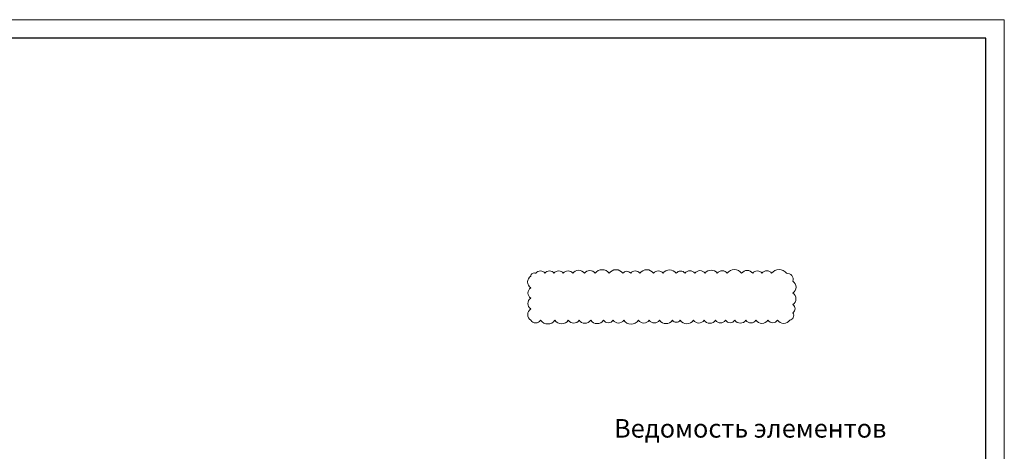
# Model space of a CAD drawing. Header units: millimetres. Extents: x 376598 to 1249954, y -318491 to -22134.
# Tile 5 of 256: x 544655 to 571172, y -299588 to -287979. Entities that reach past the tile are written whole.
import ezdxf

# ---------------------------------------------------------------- set-up
doc = ezdxf.new("R2010")
doc.units = ezdxf.units.MM
doc.layers.add('РАЗМЕРЫ', color=1, linetype='Continuous', lineweight=9)
doc.layers.add('ТОНКИЕ', color=7, linetype='Continuous', lineweight=9)
doc.layers.add('ТОЛСТЫЕ_ОСНОВНЫЕ', color=6, linetype='Continuous')
doc.styles.add('GOST-2.304_Type-B', font='GOST_Common.ttf')

# ---------------------------------------------------------------- blocks, each defined once
blk = doc.blocks.new('*U56')
at = {"layer": 'ТОЛСТЫЕ_ОСНОВНЫЕ', "color": 6}
blk.add_lwpolyline([(20, 5), (415, 5), (415, 292), (20, 292)], close=True, dxfattribs=at)
at = {"layer": 'ТОНКИЕ'}
blk.add_lwpolyline([(0, 0), (420, 0), (420, 297), (0, 297)], close=True, dxfattribs=at)

msp = doc.modelspace()

# ---------------------------------------------------------------- linework, layer by layer
at = {"layer": 'РАЗМЕРЫ', "color": 240, "lineweight": 0, "true_color": 0xed1f24}
msp.add_lwpolyline([(558416.8, -296063.9, 0.5205671), (558684.8, -296063.9, 0.5205671), (559069.4, -296063.9, 0.5205671), (559430.4, -296063.9, 0.5205671), (559721.2, -296063.9, 0.5205671), (560034.4, -296063.9, 0.5205671), (560377.9, -296063.9, 0.5205671), (560638.4, -296063.9, 0.5205671), (560922.1, -296063.9, 0.5205671), (561319.8, -296063.9, 0.5205671), (561606.7, -296063.9, 0.5205671), (561887.9, -296063.9, 0.5205671), (562233.6, -296063.9, 0.5205671), (562442.2, -296063.9, 0.5205671), (562798.4, -296063.9, 0.5205671), (563087.6, -296063.9, 0.5205671), (563395.1, -296063.9, 0.5205671), (563661.5, -296063.9, 0.5205671), (563913, -296063.9, 0.5205671), (564213.9, -296063.9, 0.5205671), (564483, -296063.9, 0.5205671), (564806.7, -296063.9, 0.5205671), (565065.1, -296063.9, 0.5205671), (565393.3, -296063.9, 0.5205671), (565480.9, -295862.5, 0.5205671), (565480.9, -295642, 0.5205671), (565480.9, -295332.9, 0.5205671), (565480.9, -295013.7, 0.5205671), (565305.5, -294800.7, 0.5205671), (564906.3, -294800.7, 0.5205671), (564646, -294800.7, 0.5205671), (564395.3, -294800.7, 0.5205671), (564098.1, -294800.7, 0.5205671), (563709.3, -294800.7, 0.5205671), (563441.7, -294800.7, 0.5205671), (563112.9, -294800.7, 0.5205671), (562835.5, -294800.7, 0.5205671), (562573.8, -294800.7, 0.5205671), (562334.9, -294800.7, 0.5205671), (561980.4, -294800.7, 0.5205671), (561728.5, -294800.7, 0.5205671), (561357.3, -294800.7, 0.5205671), (561109.8, -294800.7, 0.5205671), (560900.5, -294800.7, 0.5205671), (560528.3, -294800.7, 0.5205671), (560153.5, -294800.7, 0.5205671), (559867.6, -294800.7, 0.5205671), (559548.9, -294800.7, 0.5205671), (559295.1, -294800.7, 0.5205671), (559044, -294800.7, 0.5205671), (558801.8, -294800.7, 0.5205671), (558554.2, -294800.7, 0.5205671), (558416.8, -294876.9, 0.5205671), (558416.8, -295191.3, 0.5205671), (558416.8, -295471.1, 0.5205671), (558416.8, -295757.5, 0.5205671)], format="xyb", close=True, dxfattribs=at)

# ---------------------------------------------------------------- block references
at = {"xscale": 100, "yscale": 100, "zscale": 100}
msp.add_blockref('*U56', (529172.2, -317678.9), dxfattribs=at)

# ---------------------------------------------------------------- texts
at = {"layer": 'РАЗМЕРЫ', "insert": (564329.4, -298971), "char_height": 500, "attachment_point": 5, "style": 'GOST-2.304_Type-B'}
msp.add_mtext_dynamic_manual_height_columns('{\\C0;Ведомость элементов}', width=15225.227, gutter_width=15, heights=[0], dxfattribs=at)

doc.saveas('drawing.dxf')
